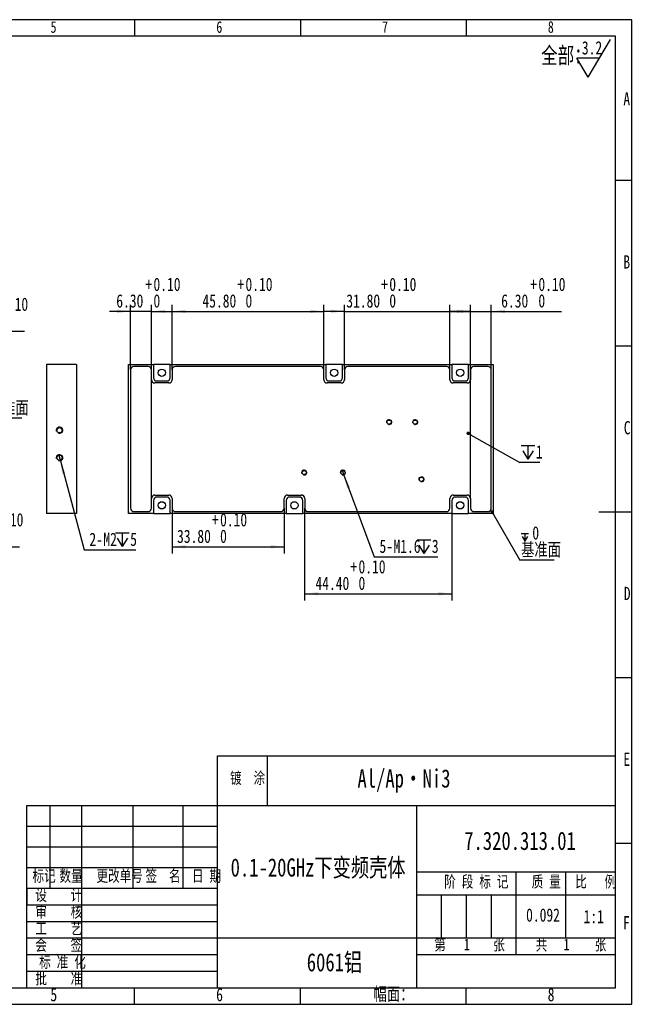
# Model space of a CAD drawing. Header units: millimetres. Extents: x 0 to 1361, y 0 to 298.
# Tile 3 of 5: x 235 to 420, y 0 to 297. Entities that reach past the tile are written whole.
import ezdxf

# ---------------------------------------------------------------- set-up
doc = ezdxf.new("R2010")
doc.units = ezdxf.units.MM
doc.linetypes.add('CENTERX2', pattern=[20.32, 12.7, -2.54, 2.54, -2.54])
for name, color, linetype in [('10', 7, 'Continuous'), ('5', 7, 'Continuous'), ('9', 7, 'Continuous'), ('图框文字', 7, 'Continuous')]:
    doc.layers.add(name, color=color, linetype=linetype)
doc.styles.add('SLDTEXTSTYLE0', font='hyswlongfangsong.ttf', dxfattribs={"bigfont": 'bigfont'})
doc.styles.add('SLDTEXTSTYLE1', font='hyswlongfangsong.ttf')
doc.styles.get("Standard").update_dxf_attribs({"font": 'hyswlongfangsong.ttf'})
doc.dimstyles.new('SLDDIMSTYLE0', dxfattribs={"dimtxt": 4, "dimasz": 4.08, "dimexe": 0, "dimexo": 0.0625, "dimgap": 1, "dimtad": 2, "dimrnd": 1e-09, "dimzin": 4, "dimdsep": 46, "dimtxsty": 'SLDTEXTSTYLE1', "dimsah": 1, "dimcen": 0.09, "dimadec": 0, "dimazin": 1, "dimtol": 1, "dimtp": 0.1, "dimtfac": 1, "dimtofl": 0, "dimtmove": 0, "dimatfit": 3, "dimfxl": 1, "dimfrac": 2, "dimtolj": 1, "dimtzin": 0, "dimarcsym": 0})
doc.dimstyles.new('SLDDIMSTYLE1', dxfattribs={"dimtxt": 4, "dimasz": 4.08, "dimexe": 0, "dimexo": 0.0625, "dimgap": 1, "dimtad": 2, "dimrnd": 1e-09, "dimzin": 4, "dimdsep": 46, "dimtxsty": 'SLDTEXTSTYLE1', "dimsah": 1, "dimcen": 0.09, "dimadec": 0, "dimazin": 1, "dimtol": 1, "dimtp": 0.1, "dimtfac": 1, "dimtmove": 0, "dimatfit": 0, "dimfxl": 1, "dimfrac": 2, "dimtolj": 1, "dimtzin": 0, "dimarcsym": 0})
doc.dimstyles.new('SLDDIMSTYLE2', dxfattribs={"dimtxt": 4, "dimasz": 4.08, "dimexe": 0, "dimexo": 0.0625, "dimgap": 1, "dimtad": 2, "dimrnd": 1e-09, "dimzin": 12, "dimdsep": 46, "dimtxsty": 'SLDTEXTSTYLE1', "dimblk1": 'NONE', "dimsah": 1, "dimcen": 0, "dimadec": 0, "dimazin": 3, "dimtfac": 1, "dimtmove": 0, "dimatfit": 3, "dimldrblk": 'NONE', "dimfxl": 1, "dimfrac": 2, "dimtolj": 1, "dimtzin": 12, "dimarcsym": 0})
doc.dimstyles.new('SLDDIMSTYLE3', dxfattribs={"dimtxt": 0.18, "dimasz": 1.016, "dimexe": 0, "dimexo": 0.0625, "dimgap": 0, "dimtad": 0, "dimtih": 1, "dimtoh": 1, "dimdec": 0, "dimrnd": 1e-09, "dimzin": 0, "dimdsep": 46, "dimtxsty": 'Standard', "dimblk1": 'DOT', "dimblk2": 'DOT', "dimsah": 1, "dimcen": 0.09, "dimadec": 0, "dimazin": 0, "dimtfac": 1.016, "dimtdec": 0, "dimtofl": 0, "dimtmove": 0, "dimatfit": 3, "dimldrblk": 'DOT', "dimfxl": 1, "dimfrac": 2, "dimtolj": 1, "dimtzin": 0, "dimarcsym": 0})

# ---------------------------------------------------------------- blocks, each defined once
blk = doc.blocks.new('SW_SFSYMBOL_0')
at = {"layer": '10', "color": 0}
for p, q in [((1.89, -5.71), (8.63, 5.71)), ((1.89, -5.71), (-1.48, 0)), ((5.26, 0), (-1.48, 0))]:
    blk.add_line(p, q, dxfattribs=at)
at = {"layer": '10', "color": 0, "insert": (0, 5.16), "char_height": 4, "attachment_point": 1, "style": 'SLDTEXTSTYLE1'}
blk.add_mtext('3.2', dxfattribs=at)
blk = doc.blocks.new('_D_4')
at = {"layer": '图框文字', "transparency": 16777216}
for p, q in [((210.72, 191.41), (210.72, 205.01)), ((217.02, 191.41), (217.02, 205.01)), ((210.72, 203.01), (204.37, 203.01)), ((210.72, 203.01), (217.02, 203.01)), ((217.02, 203.01), (236.74, 203.01))]:
    blk.add_line(p, q, dxfattribs=at)
for points in [[(210.72, 203.01), (206.64, 203.52), (206.64, 202.51)], [(217.02, 203.01), (221.1, 202.51), (221.1, 203.52)]]:
    blk.add_solid(points, dxfattribs=at)
at = {"layer": '图框文字', "transparency": 16777216, "char_height": 4, "attachment_point": 1, "style": 'SLDTEXTSTYLE1'}
for s, insert in [('+', (227.27, 213.17)), ('0.10', (229.73, 213.17)), ('6.30', (218.5, 208.17)), ('0', (229.73, 208.19))]:
    blk.add_mtext(s, dxfattribs=dict(at, insert=insert))
blk = doc.blocks.new('_D_8')
at = {"layer": '图框文字', "transparency": 16777216}
for p, q in [((210.72, 149.61), (210.72, 136.01)), ((217.02, 149.61), (217.02, 136.01)), ((210.72, 138.01), (204.37, 138.01)), ((210.72, 138.01), (217.02, 138.01)), ((217.02, 138.01), (235.32, 138.01))]:
    blk.add_line(p, q, dxfattribs=at)
for points in [[(210.72, 138.01), (206.64, 138.52), (206.64, 137.51)], [(217.02, 138.01), (221.1, 137.51), (221.1, 138.52)]]:
    blk.add_solid(points, dxfattribs=at)
at = {"layer": '图框文字', "transparency": 16777216, "char_height": 4, "attachment_point": 1, "style": 'SLDTEXTSTYLE1'}
for s, insert in [('+', (225.84, 148.17)), ('0.10', (228.3, 148.17)), ('6.30', (217.08, 143.17)), ('0', (228.3, 143.19))]:
    blk.add_mtext(s, dxfattribs=dict(at, insert=insert))
blk = doc.blocks.new('SW_SYMBOL_HOLE_DEPTH')
at = {"layer": '图框文字', "color": 0}
for p, q in [((0, 875), (800, 875)), ((400, 875), (400, 75)), ((100, 555), (400, 75)), ((700, 555), (400, 75))]:
    blk.add_line(p, q, dxfattribs=at)
blk = doc.blocks.new('SW_NOTE_0')
at = {"layer": '图框文字', "color": 0}
blk.add_line((10.38, 0), (0, 0), dxfattribs=at)
at = {"layer": '图框文字', "color": 0, "xscale": 0.002728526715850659, "yscale": 0.002728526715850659, "zscale": 0.002728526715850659}
blk.add_blockref('SW_SYMBOL_HOLE_DEPTH', (0.4, 5.62), dxfattribs=at)
at = {"layer": '图框文字', "color": 0, "char_height": 4, "attachment_point": 1}
for s, insert, style in [('0', (3.77, 10.2), 'SLDTEXTSTYLE1'), ('基准面', (0.4, 5.2), 'SLDTEXTSTYLE0')]:
    blk.add_mtext(s, dxfattribs=dict(at, insert=insert, style=style))
blk = doc.blocks.new('_D_12')
at = {"layer": '图框文字', "transparency": 16777216}
for p, q in [((247.08, 165.83), (247.6, 163.9)), ((247.6, 163.9), (254.78, 137.1)), ((254.78, 137.1), (270.42, 137.1))]:
    blk.add_line(p, q, dxfattribs=at)
blk.add_solid([(247.6, 163.9), (248.16, 159.83), (249.14, 160.09)], dxfattribs=at)
at = {"layer": '图框文字', "transparency": 16777216, "xscale": 0.00515627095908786, "yscale": 0.00515627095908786, "zscale": 0.00515627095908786}
blk.add_blockref('SW_SYMBOL_HOLE_DEPTH', (264.21, 137.7), dxfattribs=at)
at = {"layer": '图框文字', "transparency": 16777216, "char_height": 4, "attachment_point": 1, "style": 'SLDTEXTSTYLE1'}
for s, insert in [('2-', (256.36, 142.26)), ('M2', (260.59, 142.26)), ('5', (268.66, 142.26))]:
    blk.add_mtext(s, dxfattribs=dict(at, insert=insert))
blk = doc.blocks.new('_None')
blk = doc.blocks.new('_D_13')
at = {"layer": '图框文字', "transparency": 16777216}
for p, q in [((332.56, 161.14), (333.12, 159.64)), ((333.12, 159.64), (342.27, 135.01)), ((342.27, 135.01), (361.42, 135.01))]:
    blk.add_line(p, q, dxfattribs=at)
blk.add_solid([(333.12, 159.64), (334.06, 155.64), (335.01, 155.99)], dxfattribs=at)
at = {"layer": '图框文字', "transparency": 16777216, "xscale": 0.00515627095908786, "yscale": 0.00515627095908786, "zscale": 0.00515627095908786}
blk.add_blockref('SW_SYMBOL_HOLE_DEPTH', (355.2, 135.61), dxfattribs=at)
at = {"layer": '图框文字', "transparency": 16777216, "char_height": 4, "attachment_point": 1, "style": 'SLDTEXTSTYLE1'}
for s, insert in [('5-', (343.86, 140.17)), ('M1.6', (348.08, 140.17)), ('3', (359.66, 140.17))]:
    blk.add_mtext(s, dxfattribs=dict(at, insert=insert))
blk = doc.blocks.new('_D_14')
at = {"layer": '图框文字', "transparency": 16777216}
for p, q in [((268.79, 191.41), (268.79, 211.01)), ((275.09, 152.61), (275.09, 211.01)), ((268.79, 209.01), (262.44, 209.01)), ((275.09, 209.01), (268.79, 209.01)), ((275.09, 209.01), (281.44, 209.01))]:
    blk.add_line(p, q, dxfattribs=at)
for points in [[(268.79, 209.01), (264.71, 209.52), (264.71, 208.51)], [(275.09, 209.01), (279.17, 208.51), (279.17, 209.52)]]:
    blk.add_solid(points, dxfattribs=at)
at = {"layer": '图框文字', "transparency": 16777216, "char_height": 4, "attachment_point": 1, "style": 'SLDTEXTSTYLE1'}
for s, insert in [('+', (273.23, 219.17)), ('0.10', (275.69, 219.17)), ('6.30', (264.47, 214.17)), ('0', (275.69, 214.19))]:
    blk.add_mtext(s, dxfattribs=dict(at, insert=insert))
blk = doc.blocks.new('_D_15')
at = {"layer": '图框文字', "transparency": 16777216}
for p, q in [((281.29, 191.41), (281.29, 211.01)), ((327.09, 191.41), (327.09, 211.01)), ((281.29, 209.01), (327.09, 209.01))]:
    blk.add_line(p, q, dxfattribs=at)
for points in [[(281.29, 209.01), (285.37, 208.51), (285.37, 209.52)], [(327.09, 209.01), (323.01, 209.52), (323.01, 208.51)]]:
    blk.add_solid(points, dxfattribs=at)
at = {"layer": '图框文字', "transparency": 16777216, "char_height": 4, "attachment_point": 1, "rotation": 0, "style": 'SLDTEXTSTYLE1'}
for s, insert in [('+', (300.98, 219.17)), ('0.10', (303.44, 219.17)), ('45.80', (290.46, 214.17)), ('0', (303.44, 214.19))]:
    blk.add_mtext(s, dxfattribs=dict(at, insert=insert))
blk = doc.blocks.new('_D_16')
at = {"layer": '图框文字', "transparency": 16777216}
for p, q in [((333.29, 191.41), (333.29, 211.01)), ((365.09, 191.41), (365.09, 211.01)), ((333.29, 209.01), (326.94, 209.01)), ((333.29, 209.01), (365.09, 209.01)), ((365.09, 209.01), (371.44, 209.01))]:
    blk.add_line(p, q, dxfattribs=at)
for points in [[(333.29, 209.01), (329.21, 209.52), (329.21, 208.51)], [(365.09, 209.01), (369.17, 208.51), (369.17, 209.52)]]:
    blk.add_solid(points, dxfattribs=at)
at = {"layer": '图框文字', "transparency": 16777216, "char_height": 4, "attachment_point": 1, "rotation": 0, "style": 'SLDTEXTSTYLE1'}
for s, insert in [('+', (344.36, 219.17)), ('0.10', (346.82, 219.17)), ('31.80', (333.85, 214.17)), ('0', (346.82, 214.19))]:
    blk.add_mtext(s, dxfattribs=dict(at, insert=insert))
blk = doc.blocks.new('_D_17')
at = {"layer": '图框文字', "transparency": 16777216}
for p, q in [((371.29, 152.61), (371.29, 211.01)), ((377.59, 191.41), (377.59, 211.01)), ((371.29, 209.01), (364.94, 209.01)), ((371.29, 209.01), (377.59, 209.01)), ((377.59, 209.01), (398.81, 209.01))]:
    blk.add_line(p, q, dxfattribs=at)
for points in [[(371.29, 209.01), (367.21, 209.52), (367.21, 208.51)], [(377.59, 209.01), (381.67, 208.51), (381.67, 209.52)]]:
    blk.add_solid(points, dxfattribs=at)
at = {"layer": '图框文字', "transparency": 16777216, "char_height": 4, "attachment_point": 1, "style": 'SLDTEXTSTYLE1'}
for s, insert in [('+', (389.33, 219.17)), ('0.10', (391.79, 219.17)), ('6.30', (380.57, 214.17)), ('0', (391.79, 214.19))]:
    blk.add_mtext(s, dxfattribs=dict(at, insert=insert))
blk = doc.blocks.new('_D_18')
at = {"layer": '图框文字', "transparency": 16777216}
for p, q in [((281.29, 149.61), (281.29, 136.01)), ((315.09, 149.61), (315.09, 136.01)), ((281.29, 138.01), (315.09, 138.01))]:
    blk.add_line(p, q, dxfattribs=at)
for points in [[(281.29, 138.01), (285.37, 137.51), (285.37, 138.52)], [(315.09, 138.01), (311.01, 138.52), (311.01, 137.51)]]:
    blk.add_solid(points, dxfattribs=at)
at = {"layer": '图框文字', "transparency": 16777216, "char_height": 4, "attachment_point": 1, "rotation": 360, "style": 'SLDTEXTSTYLE1'}
for s, insert in [('+', (293.32, 148.17)), ('0.10', (295.78, 148.17)), ('33.80', (282.8, 143.17)), ('0', (295.78, 143.19))]:
    blk.add_mtext(s, dxfattribs=dict(at, insert=insert))
blk = doc.blocks.new('_D_19')
at = {"layer": '图框文字', "transparency": 16777216}
for p, q in [((321.29, 149.61), (321.29, 121.83)), ((365.69, 148.01), (365.69, 121.83)), ((321.29, 123.83), (365.69, 123.83))]:
    blk.add_line(p, q, dxfattribs=at)
for points in [[(321.29, 123.83), (325.37, 123.32), (325.37, 124.34)], [(365.69, 123.83), (361.61, 124.34), (361.61, 123.32)]]:
    blk.add_solid(points, dxfattribs=at)
at = {"layer": '图框文字', "transparency": 16777216, "char_height": 4, "attachment_point": 1, "rotation": 360, "style": 'SLDTEXTSTYLE1'}
for s, insert in [('0.10', (337.53, 133.98)), ('+', (335.07, 133.98)), ('44.40', (324.55, 128.99)), ('0', (337.53, 129))]:
    blk.add_mtext(s, dxfattribs=dict(at, insert=insert))
blk = doc.blocks.new('SW_NOTE_0_2')
at = {"layer": '图框文字', "color": 0}
blk.add_line((10.38, 0), (0, 0), dxfattribs=at)
at = {"layer": '图框文字', "color": 0, "xscale": 0.002728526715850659, "yscale": 0.002728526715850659, "zscale": 0.002728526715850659}
blk.add_blockref('SW_SYMBOL_HOLE_DEPTH', (0.42, 5.66), dxfattribs=at)
at = {"layer": '图框文字', "color": 0, "char_height": 4, "attachment_point": 1}
for s, insert, style in [('0', (3.8, 10.24), 'SLDTEXTSTYLE1'), ('基准面', (0.42, 5.24), 'SLDTEXTSTYLE0')]:
    blk.add_mtext(s, dxfattribs=dict(at, insert=insert, style=style))
blk = doc.blocks.new('_Dot')
at = {"color": 0, "linetype": 'ByBlock', "lineweight": -2}
blk.add_line((-0.5, 0), (-1, 0), dxfattribs=at)
at = {"color": 0, "linetype": 'ByBlock', "const_width": 0.5}
blk.add_lwpolyline([(-0.25, 0, 1), (0.25, 0, 1)], format="xyb", close=True, dxfattribs=at)
blk = doc.blocks.new('SW_NOTE_0_3')
at = {"layer": '图框文字', "color": 0}
blk.add_line((6.1, 0), (0, 0), dxfattribs=at)
at = {"layer": '图框文字', "color": 0, "xscale": 0.00515627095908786, "yscale": 0.00515627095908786, "zscale": 0.00515627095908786}
blk.add_blockref('SW_SYMBOL_HOLE_DEPTH', (0.42, 0.61), dxfattribs=at)
at = {"layer": '图框文字', "color": 0, "insert": (4.87, 5.19), "char_height": 4, "attachment_point": 1, "style": 'SLDTEXTSTYLE1'}
blk.add_mtext('1', dxfattribs=at)

msp = doc.modelspace()

# ---------------------------------------------------------------- linework, layer by layer
at = {"color": 7, "linetype": 'Continuous', "lineweight": 25}
for p, q in [((252.439, 193.015), (243.439, 193.015)), ((243.439, 193.015), (243.439, 148.015)), ((252.439, 193.015), (252.439, 148.015)), ((268.194, 148.015), (268.194, 193.015)), ((268.194, 193.015), (275.694, 193.015)), ((268.794, 191.415), (268.794, 149.615)), ((274.094, 192.415), (269.794, 192.415)), ((275.094, 188.415), (275.094, 191.415)), ((275.694, 193.015), (275.694, 189.015)), ((280.694, 193.015), (275.694, 193.015)), ((280.694, 189.015), (280.694, 193.015)), ((280.694, 193.015), (327.694, 193.015)), ((281.294, 191.415), (281.294, 188.415)), ((326.094, 192.415), (282.294, 192.415)), ((327.094, 188.415), (327.094, 191.415)), ((327.694, 193.015), (327.694, 189.015)), ((332.694, 193.015), (327.694, 193.015)), ((332.694, 189.015), (332.694, 193.015)), ((332.694, 193.015), (365.694, 193.015)), ((333.294, 191.415), (333.294, 188.415)), ((364.094, 192.415), (334.294, 192.415)), ((365.094, 188.415), (365.094, 191.415)), ((365.694, 193.015), (365.694, 189.015)), ((370.694, 193.015), (365.694, 193.015)), ((370.694, 189.015), (370.694, 193.015)), ((370.694, 193.015), (378.194, 193.015)), ((371.294, 191.415), (371.294, 188.415)), ((376.594, 192.415), (372.294, 192.415)), ((377.594, 149.615), (377.594, 191.415)), ((378.194, 193.015), (378.194, 148.015)), ((280.294, 187.415), (276.094, 187.415)), ((276.694, 188.015), (279.694, 188.015)), ((332.294, 187.415), (328.094, 187.415)), ((328.694, 188.015), (331.694, 188.015)), ((370.294, 187.415), (366.094, 187.415)), ((366.694, 188.015), (369.694, 188.015)), ((275.094, 149.615), (275.094, 152.615)), ((275.694, 152.015), (275.694, 148.015)), ((276.094, 153.615), (280.294, 153.615)), ((279.694, 153.015), (276.694, 153.015)), ((280.694, 148.015), (280.694, 152.015)), ((281.294, 152.615), (281.294, 149.615)), ((315.094, 149.615), (315.094, 152.615)), ((315.694, 152.015), (315.694, 148.015)), ((316.094, 153.615), (320.294, 153.615)), ((319.694, 153.015), (316.694, 153.015)), ((320.694, 148.015), (320.694, 152.015)), ((321.294, 152.615), (321.294, 149.615)), ((365.094, 149.615), (365.094, 152.615)), ((365.694, 152.015), (365.694, 148.015)), ((366.094, 153.615), (370.294, 153.615)), ((369.694, 153.015), (366.694, 153.015)), ((370.694, 148.015), (370.694, 152.015)), ((371.294, 152.615), (371.294, 149.615)), ((269.794, 148.615), (274.094, 148.615)), ((282.294, 148.615), (314.094, 148.615)), ((322.294, 148.615), (364.094, 148.615)), ((372.294, 148.615), (376.594, 148.615)), ((252.439, 148.015), (243.439, 148.015)), ((275.694, 148.015), (268.194, 148.015)), ((275.694, 148.015), (280.694, 148.015)), ((315.694, 148.015), (280.694, 148.015)), ((315.694, 148.015), (320.694, 148.015)), ((365.694, 148.015), (320.694, 148.015)), ((365.694, 148.015), (370.694, 148.015)), ((378.194, 148.015), (370.694, 148.015))]:
    msp.add_line(p, q, dxfattribs=at)
for centre, radius in [((278.194, 190.515), 1.1), ((330.194, 190.515), 1.1), ((368.194, 190.515), 1.1), ((346.762, 175.615), 0.625), ((354.612, 175.615), 0.625), ((247.339, 173.165), 0.8), ((247.339, 164.865), 0.8), ((321.137, 160.39), 0.625), ((332.837, 160.39), 0.625), ((356.512, 158.352), 0.625), ((278.194, 150.515), 1.1), ((318.194, 150.515), 1.1), ((368.194, 150.515), 1.1)]:
    msp.add_circle(centre, radius, dxfattribs=at)
for centre, start, end in [((269.794, 191.415), 90, 180), ((274.094, 191.415), 0.00001, 90), ((282.294, 191.415), 90, 180), ((326.094, 191.415), 0.00001, 90), ((334.294, 191.415), 90, 180), ((364.094, 191.415), 0.00001, 90), ((372.294, 191.415), 90, 180), ((376.594, 191.415), 0, 90), ((276.094, 188.415), 180.00001, 270), ((276.694, 189.015), 180.00001, 270), ((279.694, 189.015), 270, 0), ((280.294, 188.415), 270, 0), ((328.094, 188.415), 180.00001, 270), ((328.694, 189.015), 180.00001, 270), ((331.694, 189.015), 270, 0), ((332.294, 188.415), 270, 0), ((366.094, 188.415), 180.00001, 270), ((366.694, 189.015), 180.00001, 270), ((369.694, 189.015), 270, 0), ((370.294, 188.415), 270, 0), ((276.094, 152.615), 90, 179.99999), ((276.694, 152.015), 90, 179.99999), ((279.694, 152.015), 0, 90), ((280.294, 152.615), 0, 90), ((316.094, 152.615), 90, 179.99999), ((316.694, 152.015), 90, 179.99999), ((319.694, 152.015), 0, 90), ((320.294, 152.615), 0, 90), ((366.094, 152.615), 90, 179.99999), ((366.694, 152.015), 90, 179.99999), ((369.694, 152.015), 0, 90), ((370.294, 152.615), 0, 90), ((269.794, 149.615), 180, 270), ((274.094, 149.615), 270, 359.99999), ((282.294, 149.615), 180, 270), ((314.094, 149.615), 270, 359.99999), ((322.294, 149.615), 180, 270), ((364.094, 149.615), 270, 359.99999), ((372.294, 149.615), 180, 270), ((376.594, 149.615), 270, 0)]:
    msp.add_arc(centre, 1, start, end, dxfattribs=at)
at = {"color": 7, "linetype": 'Continuous', "lineweight": 18}
for centre, radius in [((346.762, 175.615), 0.8), ((354.612, 175.615), 0.8), ((247.339, 173.165), 1), ((247.339, 164.865), 1), ((321.137, 160.39), 0.8), ((332.837, 160.39), 0.8), ((356.512, 158.352), 0.8)]:
    msp.add_arc(centre, radius, 255, 195, dxfattribs=at)
at = {"layer": '10'}
for p, q in [((295, 5), (295, 75)), ((295, 75), (415, 75)), ((310, 75), (310, 60)), ((237.5, 5), (237.5, 60)), ((237.5, 60), (415, 60)), ((244.5, 35), (244.5, 60)), ((254, 60), (254, 5)), ((269.5, 60), (269.5, 35)), ((284.5, 60), (284.5, 35)), ((355, 60), (355, 5)), ((237.5, 53.75), (295, 53.75)), ((237.5, 47.5), (295, 47.5)), ((237.5, 41.25), (295, 41.25)), ((355, 40), (415, 40)), ((385, 40), (385, 15)), ((400, 40), (400, 20.019)), ((237.5, 35), (295, 35)), ((355, 33), (415, 33)), ((362.5, 33), (362.5, 20.019)), ((370, 33), (370, 20.019)), ((237.5, 30.006), (295, 30.006)), ((237.5, 25.013), (295, 25.013)), ((237.5, 20.019), (295, 20.019)), ((295, 20.019), (415, 20.019)), ((237.5, 15.026), (295, 15.026)), ((355, 15), (415, 15)), ((237.5, 10.032), (295, 10.032))]:
    msp.add_line(p, q, dxfattribs=at)
at = {"layer": '5'}
for p, q in [((270, 297), (270, 292)), ((320, 297), (320, 292)), ((370, 297), (370, 292)), ((420, 248.5), (415, 248.5)), ((420, 198.5), (415, 198.5)), ((420, 98.5), (415, 98.5)), ((420, 48.5), (415, 48.5)), ((270, 0), (270, 5)), ((320, 0), (320, 5)), ((370, 0), (370, 5))]:
    msp.add_line(p, q, dxfattribs=at)
at = {"layer": '5', "color": 7, "lineweight": 25}
for p, q in [((415, 292), (25, 292)), ((415, 5), (415, 292)), ((0, 5), (415, 5))]:
    msp.add_line(p, q, dxfattribs=at)
at = {"layer": '5', "lineweight": 25}
msp.add_line((420, 148.5), (410, 148.5), dxfattribs=at)
at = {"layer": '5', "linetype": 'CENTERX2'}
msp.add_line((237.5, 35), (237.5, 30.006), dxfattribs=at)
at = {"layer": '9', "color": 7}
for p, q in [((420, 297), (0, 297)), ((420, 148.5), (420, 297)), ((420, 0), (420, 148.5)), ((0, 0), (420, 0))]:
    msp.add_line(p, q, dxfattribs=at)
at = {"layer": '图框文字'}
msp.add_line((377.5, 33), (377.5, 20.019), dxfattribs=at)

# ---------------------------------------------------------------- block references
at = {"layer": '10'}
msp.add_blockref('SW_SFSYMBOL_0', (404.909, 285.354), dxfattribs=at)
at = {"layer": '图框文字'}
for name, p in [('SW_NOTE_0', (225.655, 176.798)), ('SW_NOTE_0_3', (386.163, 163.438)), ('SW_NOTE_0_2', (386.163, 133.957))]:
    msp.add_blockref(name, p, dxfattribs=at)

# ---------------------------------------------------------------- texts
at = {"layer": '10'}
for s, insert, char_height, attachment_point, style in [('5', (245.544, 296.552), 3.5, 2, 'SLDTEXTSTYLE1'), ('6', (295.547, 296.552), 3.5, 2, 'SLDTEXTSTYLE1'), ('7', (345.547, 296.552), 3.5, 2, 'SLDTEXTSTYLE1'), ('8', (395.547, 296.552), 3.5, 2, 'SLDTEXTSTYLE1'), ('全部：', (392.598, 288.74), 5, 1, 'SLDTEXTSTYLE0'), ('A', (418.437, 275.12), 4, 2, 'SLDTEXTSTYLE1'), ('B', (418.437, 225.928), 4, 2, 'SLDTEXTSTYLE1'), ('C', (418.56, 175.928), 4, 2, 'SLDTEXTSTYLE1'), ('D', (418.562, 125.928), 4, 2, 'SLDTEXTSTYLE1'), ('E', (418.435, 75.928), 4, 2, 'SLDTEXTSTYLE1'), ('  Al/Ap·Ni3', (348.444, 70.884), 5.5, 2, 'SLDTEXTSTYLE1'), ('0.1-20GHz下变频壳体', (325.341, 44.029), 5.5, 2, 'SLDTEXTSTYLE0'), ('1、此件按电子图版加工，未注孔距尺寸公差为±0.1，未注图形特性可参考提供三维图；', (28.84, 30.148), 4, 1, 'SLDTEXTSTYLE0'), ('F', (418.328, 26.62), 4, 2, 'SLDTEXTSTYLE1'), ('1', (369.312, 19.787), 3.5, 1, 'SLDTEXTSTYLE1'), ('1', (399.379, 19.787), 3.5, 1, 'SLDTEXTSTYLE1'), ('6061铝', (330.288, 15.443), 5.5, 2, 'SLDTEXTSTYLE0'), ('5', (245.622, 4.928), 4, 2, 'SLDTEXTSTYLE1'), ('6', (295.625, 4.928), 4, 2, 'SLDTEXTSTYLE1'), ('幅面：', (348.088, 5.137), 4, 2, 'SLDTEXTSTYLE0'), ('8', (395.625, 4.928), 4, 2, 'SLDTEXTSTYLE1')]:
    msp.add_mtext(s, dxfattribs=dict(at, insert=insert, char_height=char_height, attachment_point=attachment_point, style=style))
at = {"layer": '10', "color": 7, "char_height": 3.5, "attachment_point": 2, "style": 'SLDTEXTSTYLE0'}
for s, insert in [('镀  涂', (304.08, 70.031)), ('标记', (242.697, 40.488)), ('数量', (250.815, 40.488)), ('更改单号', (265.501, 40.488)), ('签  名', (278.556, 40.488)), ('日 期', (291.682, 40.488)), ('阶 段 标 记', (373.07, 38.753)), ('质 量', (394.166, 38.753)), ('比   例', (409.089, 38.753)), ('设    计', (247.122, 34.738)), ('审    核', (247.143, 29.667)), ('工    艺', (247.145, 24.658)), ('会    签', (247.114, 19.642)), ('第        张', (371.008, 19.773)), ('共        张', (401.633, 19.773)), ('标 准 化', (248.249, 14.529)), ('批    准', (247.125, 9.552))]:
    msp.add_mtext(s, dxfattribs=dict(at, insert=insert))
at = {"layer": '10', "insert": (386.252, 52.07), "char_height": 5.5, "width": 24.06154, "attachment_point": 2, "style": 'SLDTEXTSTYLE0'}
msp.add_mtext('7.320.313.01', dxfattribs=at)
at = {"layer": '图框文字', "char_height": 4, "attachment_point": 1, "style": 'SLDTEXTSTYLE1'}
for s, insert in [('0.092', (388.087, 28.941)), ('1:1', (405.419, 28.469))]:
    msp.add_mtext(s, dxfattribs=dict(at, insert=insert))

# ---------------------------------------------------------------- dimensions: what is measured, and where the dimension line sits
at = {"layer": '图框文字'}
for base, p1, p2, picture, middle in [((268.794, 209.015), (275.094, 152.615), (268.794, 191.415), '_D_14', (273.586, 209.015)), ((377.594, 209.015), (371.294, 152.615), (377.594, 191.415), '_D_17', (389.688, 209.015)), ((217.023, 203.015), (210.723, 191.415), (217.023, 191.415), '_D_4', (227.623, 203.015)), ((217.023, 138.015), (210.723, 149.615), (217.023, 149.615), '_D_8', (226.196, 138.015))]:
    dim = msp.add_linear_dim(base=base, p1=p1, p2=p2, dimstyle='SLDDIMSTYLE1', dxfattribs=at)
    dim.commit()
    dim.dimension.update_dxf_attribs({"geometry": picture, "text_midpoint": middle, "dimtype": 160})
for base, p1, p2, angle, dimstyle, picture, middle in [((327.094, 209.015), (281.294, 191.415), (327.094, 191.415), 0.00001, 'SLDDIMSTYLE0', '_D_15', (300.457, 209.015)), ((365.094, 209.015), (333.294, 191.415), (365.094, 191.415), 0.00001, 'SLDDIMSTYLE1', '_D_16', (343.844, 209.015)), ((315.094, 138.015), (281.294, 149.615), (315.094, 149.615), 359.99999, 'SLDDIMSTYLE0', '_D_18', (292.798, 138.015)), ((365.694, 123.832), (321.294, 149.615), (365.694, 148.015), 359.99999, 'SLDDIMSTYLE0', '_D_19', (334.546, 123.832))]:
    dim = msp.add_linear_dim(base=base, p1=p1, p2=p2, angle=angle, dimstyle=dimstyle, dxfattribs=at)
    dim.commit()
    dim.dimension.update_dxf_attribs({"geometry": picture, "text_midpoint": middle, "dimtype": 160})
for p1, p2, text, picture, middle in [((247.08, 165.831), (247.598, 163.899), '2-M2{\\fGDT;x}5', '_D_12', (263.392, 139.58)), ((332.558, 161.14), (333.116, 159.64), '5-M1.6{\\fGDT;x}3', '_D_13', (352.638, 137.487))]:
    dim = msp.add_diameter_dim_2p(p1=p1, p2=p2, text=text, dimstyle='SLDDIMSTYLE2', override={"dimpost": '<>'}, dxfattribs=at)
    dim.commit()
    dim.dimension.update_dxf_attribs({"geometry": picture, "text_midpoint": middle, "dimtype": 163})

# ---------------------------------------------------------------- leaders
for points in [[(370.599, 172.226), (386.163, 163.438)], [(377.875, 148.498), (386.163, 133.957)]]:
    msp.add_leader(points, dimstyle='SLDDIMSTYLE3', dxfattribs=at)

doc.saveas('drawing.dxf')
